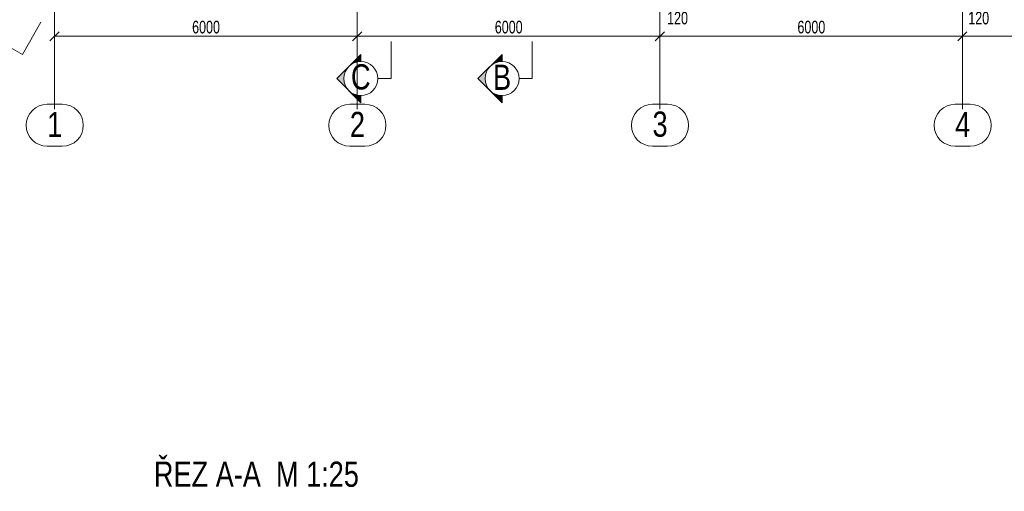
# Model space of a CAD drawing. Header units: metres. Extents: x 217 to 322, y -6 to 53.
# Tile 10 of 39: x 227 to 247, y 29 to 38. Entities that reach past the tile are written whole.
import ezdxf

# ---------------------------------------------------------------- set-up
doc = ezdxf.new("R2010")
doc.units = ezdxf.units.M
doc.linetypes.add('__RA_15', pattern=[1.7, 1, -0.3, 0.1, -0.3])
for name, color, linetype, lineweight in [('OSY', 204, '__RA_15', 13), ('POPIS', 7, 'Continuous', 13), ('VYZTUZ', 11, 'Continuous', 50)]:
    doc.layers.add(name, color=color, linetype=linetype, lineweight=lineweight)
doc.styles.add('ARIAL', font='ARIAL.TTF')

msp = doc.modelspace()

# ---------------------------------------------------------------- hatches: boundary and pattern name
at = {"layer": 'POPIS', "linetype": 'Continuous', "lineweight": 13}
for points in [[(234.122, 37.104), (234.084, 37.096), (234.048, 37.084), (234.013, 37.068), (233.979, 37.048), (233.944, 37.02), (234.17, 37.247), (234.17, 37.107), (234.161, 37.107)], [(236.922, 37.104), (236.884, 37.096), (236.848, 37.084), (236.813, 37.068), (236.779, 37.048), (236.744, 37.02), (236.97, 37.247), (236.97, 37.107), (236.961, 37.107)], [(233.846, 36.674), (233.859, 36.638), (233.876, 36.603), (233.897, 36.571), (233.923, 36.538), (233.692, 36.769), (233.923, 37), (233.897, 36.968), (233.876, 36.935), (233.859, 36.901), (233.846, 36.864), (233.837, 36.827), (233.833, 36.789), (233.833, 36.75), (233.837, 36.712)], [(236.646, 36.674), (236.659, 36.638), (236.676, 36.603), (236.697, 36.571), (236.723, 36.538), (236.492, 36.769), (236.723, 37), (236.697, 36.968), (236.676, 36.935), (236.659, 36.901), (236.646, 36.864), (236.637, 36.827), (236.633, 36.789), (236.633, 36.75), (236.637, 36.712)], [(233.979, 36.49), (234.013, 36.47), (234.048, 36.454), (234.084, 36.442), (234.122, 36.435), (234.161, 36.431), (234.17, 36.432), (234.17, 36.291), (233.944, 36.518)], [(236.779, 36.49), (236.813, 36.47), (236.848, 36.454), (236.884, 36.442), (236.922, 36.435), (236.961, 36.431), (236.97, 36.432), (236.97, 36.291), (236.744, 36.518)]]:
    msp.add_hatch(color=7, dxfattribs=at).paths.add_polyline_path(points, flags=16)

# ---------------------------------------------------------------- linework, layer by layer
at = {"layer": 'OSY', "color": 204, "linetype": 'Continuous', "lineweight": 13}
for p, q in [((228.097, 36.165), (228.097, 47.913)), ((234.097, 36.165), (234.097, 47.913)), ((240.097, 36.165), (240.097, 47.913)), ((246.097, 36.165), (246.097, 47.913)), ((228.252, 36.259), (227.953, 36.259)), ((228.097, 36.165), (228.097, 36.165)), ((234.252, 36.259), (233.953, 36.259)), ((234.097, 36.165), (234.097, 36.165)), ((240.252, 36.259), (239.953, 36.259)), ((240.097, 36.165), (240.097, 36.165)), ((246.252, 36.259), (245.953, 36.259)), ((246.097, 36.165), (246.097, 36.165)), ((228.252, 35.426), (227.953, 35.426)), ((234.252, 35.426), (233.953, 35.426)), ((240.252, 35.426), (239.953, 35.426)), ((246.252, 35.426), (245.953, 35.426))]:
    msp.add_line(p, q, dxfattribs=at)
for centre, start, end in [((227.953, 35.843), 90, 270), ((228.252, 35.843), 270, 90), ((233.953, 35.843), 90, 270), ((234.252, 35.843), 270, 90), ((239.953, 35.843), 90, 270), ((240.252, 35.843), 270, 90), ((245.953, 35.843), 90, 270), ((246.252, 35.843), 270, 90)]:
    msp.add_arc(centre, 0.417, start, end, dxfattribs=at)
at = {"layer": 'POPIS', "color": 7, "linetype": 'Continuous', "lineweight": 13}
for p, q in [((233.692, 36.769), (234.17, 37.247)), ((234.17, 37.247), (234.17, 37.107)), ((236.492, 36.769), (236.97, 37.247)), ((236.97, 37.247), (236.97, 37.107)), ((234.17, 36.291), (233.692, 36.769)), ((236.97, 36.291), (236.492, 36.769)), ((234.17, 36.431), (234.17, 36.291)), ((236.97, 36.431), (236.97, 36.291))]:
    msp.add_line(p, q, dxfattribs=at)
for points in [[(227.234, 37.38), (227.462, 37.25), (227.825, 37.887)], [(234.508, 36.769), (234.77, 36.769), (234.77, 37.502)], [(237.308, 36.769), (237.57, 36.769), (237.57, 37.502)]]:
    msp.add_lwpolyline(points, dxfattribs=at)
for centre in [(234.17, 36.769), (236.97, 36.769)]:
    msp.add_circle(centre, 0.338, dxfattribs=at)
at = {"layer": 'VYZTUZ', "color": 171, "linetype": 'Continuous', "lineweight": 18}
for p, q in [((228.007, 37.518), (228.187, 37.698)), ((228.097, 37.608), (228.097, 37.758)), ((234.007, 37.518), (234.187, 37.698)), ((234.097, 37.608), (234.097, 37.758)), ((240.007, 37.518), (240.187, 37.698)), ((240.097, 37.608), (240.097, 37.758)), ((246.007, 37.518), (246.187, 37.698)), ((246.097, 37.608), (246.097, 37.758)), ((228.097, 37.608), (228.097, 37.458)), ((228.097, 37.608), (234.097, 37.608)), ((234.097, 37.608), (234.097, 37.458)), ((234.097, 37.608), (240.097, 37.608)), ((240.097, 37.608), (240.097, 37.458)), ((240.097, 37.608), (246.097, 37.608)), ((246.097, 37.608), (246.097, 37.458)), ((246.097, 37.608), (252.097, 37.608))]:
    msp.add_line(p, q, dxfattribs=at)

# ---------------------------------------------------------------- texts
at = {"layer": 'OSY', "color": 204, "linetype": '__RA_15', "lineweight": 13, "char_height": 0.5, "width": 0.19231, "attachment_point": 7, "style": 'ARIAL'}
for s, insert in [('\\W0.77;2', (233.953, 35.609)), ('\\W0.77;3', (239.953, 35.609)), ('\\W0.77;1', (227.953, 35.609)), ('\\W0.77;4', (245.953, 35.609))]:
    msp.add_mtext(s, dxfattribs=dict(at, insert=insert))
at = {"layer": 'POPIS', "color": 204, "linetype": 'Continuous', "lineweight": 13, "char_height": 0.5, "width": 0.19231, "attachment_point": 7, "style": 'ARIAL'}
for s, insert in [('\\W0.77;C', (233.975, 36.546)), ('\\W0.77;B', (236.791, 36.546)), ('\\W0.77;ŘEZ\\~A-A\\~\\~M\\~1:25', (230.068, 28.667))]:
    msp.add_mtext(s, dxfattribs=dict(at, insert=insert))
at = {"layer": 'VYZTUZ', "color": 171, "linetype": 'Continuous', "lineweight": 18, "char_height": 0.25, "width": 0.08929, "attachment_point": 7, "style": 'ARIAL'}
for s, insert in [('\\W0.71;120', (240.242, 37.841)), ('\\W0.71;120', (246.212, 37.841)), ('\\W0.71;6000', (230.826, 37.662)), ('\\W0.71;6000', (236.826, 37.662)), ('\\W0.71;6000', (242.826, 37.662))]:
    msp.add_mtext(s, dxfattribs=dict(at, insert=insert))

doc.saveas('drawing.dxf')
